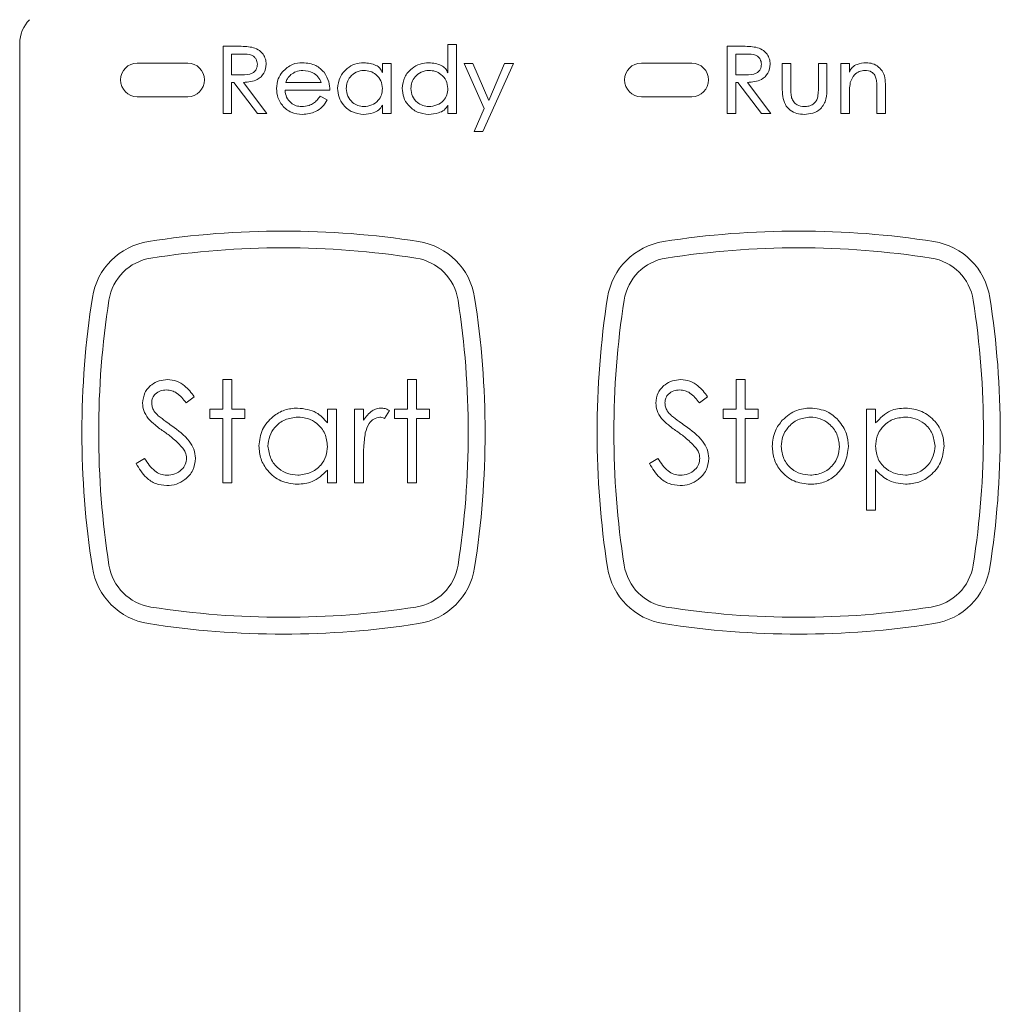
# Model space of a CAD drawing. Header units: millimetres. Extents: x 0 to 420, y 0 to 297.
# Tile 7 of 34: x 103 to 115, y 103 to 115. Entities that reach past the tile are written whole.
import ezdxf

# ---------------------------------------------------------------- set-up
doc = ezdxf.new("R2010")
doc.units = ezdxf.units.MM

msp = doc.modelspace()

# ---------------------------------------------------------------- linework, layer by layer
at = {"color": 7, "linetype": 'Continuous', "lineweight": 15}
for p, q in [((102.89, 114.348), (102.89, 85.134)), ((107.987, 113.998), (107.987, 114.334)), ((107.987, 114.334), (108.09, 114.334)), ((108.09, 114.334), (108.09, 113.514)), ((105.31, 113.514), (105.31, 114.314)), ((105.31, 114.314), (105.474, 114.314)), ((105.413, 114.221), (105.413, 113.975)), ((105.534, 114.221), (105.413, 114.221)), ((111.31, 114.314), (111.474, 114.314)), ((111.31, 113.514), (111.31, 114.314)), ((111.534, 114.221), (111.413, 114.221)), ((111.413, 114.221), (111.413, 113.975)), ((104.89, 114.114), (104.29, 114.114)), ((107.208, 114.002), (107.208, 114.109)), ((107.208, 114.109), (107.31, 114.109)), ((107.31, 114.109), (107.31, 113.514)), ((108.182, 114.109), (108.286, 114.109)), ((108.419, 113.573), (108.182, 114.109)), ((108.286, 114.109), (108.473, 113.669)), ((108.767, 114.109), (108.403, 113.298)), ((108.473, 113.669), (108.662, 114.109)), ((108.662, 114.109), (108.767, 114.109)), ((110.89, 114.114), (110.29, 114.114)), ((111.967, 114.109), (112.069, 114.109)), ((111.967, 113.824), (111.967, 114.109)), ((112.069, 114.109), (112.069, 113.832)), ((112.397, 113.832), (112.397, 114.109)), ((112.397, 114.109), (112.5, 114.109)), ((112.5, 114.109), (112.5, 113.819)), ((112.664, 113.514), (112.664, 114.109)), ((112.664, 114.109), (112.767, 114.109)), ((112.767, 114.109), (112.767, 114.005)), ((105.413, 113.975), (105.531, 113.974)), ((111.413, 113.975), (111.531, 113.974)), ((105.44, 113.883), (105.413, 113.883)), ((105.413, 113.883), (105.413, 113.514)), ((105.72, 113.514), (105.44, 113.883)), ((105.553, 113.883), (105.833, 113.514)), ((106.056, 113.883), (106.48, 113.883)), ((111.44, 113.883), (111.413, 113.883)), ((111.413, 113.883), (111.413, 113.514)), ((111.72, 113.514), (111.44, 113.883)), ((111.553, 113.883), (111.833, 113.514)), ((106.582, 113.791), (106.049, 113.791)), ((113.095, 113.514), (113.095, 113.794)), ((113.197, 113.817), (113.197, 113.514)), ((104.29, 113.714), (104.89, 113.714)), ((106.466, 113.719), (106.551, 113.678)), ((110.29, 113.714), (110.89, 113.714)), ((112.767, 113.731), (112.767, 113.514)), ((105.413, 113.514), (105.31, 113.514)), ((105.833, 113.514), (105.72, 113.514)), ((107.208, 113.514), (107.208, 113.613)), ((107.31, 113.514), (107.208, 113.514)), ((107.987, 113.514), (107.987, 113.613)), ((108.09, 113.514), (107.987, 113.514)), ((108.299, 113.298), (108.419, 113.573)), ((111.413, 113.514), (111.31, 113.514)), ((111.833, 113.514), (111.72, 113.514)), ((112.767, 113.514), (112.664, 113.514)), ((113.197, 113.514), (113.095, 113.514)), ((108.403, 113.298), (108.299, 113.298)), ((105.307, 110.344), (105.414, 110.344)), ((105.307, 109.991), (105.307, 110.344)), ((105.414, 110.344), (105.414, 109.991)), ((107.507, 110.344), (107.614, 110.344)), ((107.507, 109.991), (107.507, 110.344)), ((107.614, 110.344), (107.614, 109.991)), ((111.417, 109.991), (111.417, 110.344)), ((111.417, 110.344), (111.525, 110.344)), ((111.525, 110.344), (111.525, 109.991)), ((104.968, 110.141), (104.871, 110.068)), ((111.079, 110.141), (110.981, 110.068)), ((105.153, 109.991), (105.307, 109.991)), ((105.153, 109.883), (105.153, 109.991)), ((105.414, 109.991), (105.568, 109.991)), ((105.568, 109.991), (105.568, 109.883)), ((106.553, 109.828), (106.553, 109.991)), ((106.553, 109.991), (106.661, 109.991)), ((106.661, 109.991), (106.661, 109.114)), ((106.876, 109.991), (106.984, 109.991)), ((106.876, 109.114), (106.876, 109.991)), ((106.984, 109.991), (106.984, 109.862)), ((107.353, 109.991), (107.507, 109.991)), ((107.353, 109.883), (107.353, 109.991)), ((107.614, 109.991), (107.768, 109.991)), ((107.768, 109.991), (107.768, 109.883)), ((111.263, 109.883), (111.263, 109.991)), ((111.263, 109.991), (111.417, 109.991)), ((111.525, 109.991), (111.679, 109.991)), ((111.679, 109.991), (111.679, 109.883)), ((112.971, 109.991), (113.079, 109.991)), ((112.971, 108.791), (112.971, 109.991)), ((113.079, 109.991), (113.079, 109.828)), ((105.307, 109.883), (105.153, 109.883)), ((105.307, 109.114), (105.307, 109.883)), ((105.414, 109.883), (105.414, 109.114)), ((105.568, 109.883), (105.414, 109.883)), ((107.291, 109.976), (107.232, 109.883)), ((107.507, 109.883), (107.353, 109.883)), ((107.507, 109.114), (107.507, 109.883)), ((107.768, 109.883), (107.614, 109.883)), ((107.614, 109.883), (107.614, 109.114)), ((111.417, 109.883), (111.263, 109.883)), ((111.417, 109.114), (111.417, 109.883)), ((111.679, 109.883), (111.525, 109.883)), ((111.525, 109.883), (111.525, 109.114)), ((104.276, 109.345), (104.377, 109.406)), ((106.984, 109.408), (106.984, 109.114)), ((110.386, 109.345), (110.488, 109.406)), ((106.553, 109.114), (106.553, 109.265)), ((113.079, 109.273), (113.079, 108.791)), ((105.414, 109.114), (105.307, 109.114)), ((106.661, 109.114), (106.553, 109.114)), ((106.984, 109.114), (106.876, 109.114)), ((107.614, 109.114), (107.507, 109.114)), ((111.525, 109.114), (111.417, 109.114)), ((113.079, 108.791), (112.971, 108.791))]:
    msp.add_line(p, q, dxfattribs=at)
for centre, radius, start, end in [((103.29, 114.348), 0.4, 135, 180), ((104.29, 113.914), 0.2, 90, 270), ((104.89, 113.914), 0.2, 270, 90), ((110.29, 113.914), 0.2, 90, 270), ((110.89, 113.914), 0.2, 270, 90), ((106.03, 101.676), 10.438, 81.1373, 98.8627), ((112.163, 101.676), 10.438, 81.1373, 98.8627), ((104.545, 111.199), 0.8, 98.8627, 171.1373), ((107.515, 111.199), 0.8, 8.8627, 81.1373), ((110.678, 111.199), 0.8, 98.8627, 171.1373), ((113.648, 111.199), 0.8, 8.8627, 81.1373), ((106.03, 101.676), 10.238, 81.1373, 98.8627), ((112.163, 101.676), 10.238, 81.1373, 98.8627), ((104.545, 111.199), 0.6, 98.8627, 171.1373), ((107.515, 111.199), 0.6, 8.8627, 81.1373), ((110.678, 111.199), 0.6, 98.8627, 171.1373), ((113.648, 111.199), 0.6, 8.8627, 81.1373), ((114.068, 109.714), 10.438, 171.1373, 188.8627), ((114.068, 109.714), 10.238, 171.1373, 188.8627), ((97.992, 109.714), 10.238, 351.1373, 8.8627), ((97.992, 109.714), 10.438, 351.1373, 8.8627), ((120.201, 109.714), 10.438, 171.1373, 188.8627), ((120.201, 109.714), 10.238, 171.1373, 188.8627), ((104.125, 109.714), 10.238, 351.1373, 8.8627), ((104.125, 109.714), 10.438, 351.1373, 8.8627), ((104.545, 108.229), 0.6, 188.8627, 261.1373), ((107.515, 108.229), 0.6, 278.8627, 351.1373), ((110.678, 108.229), 0.6, 188.8627, 261.1373), ((113.648, 108.229), 0.6, 278.8627, 351.1373), ((104.545, 108.229), 0.8, 188.8627, 261.1373), ((107.515, 108.229), 0.8, 278.8627, 351.1373), ((110.678, 108.229), 0.8, 188.8627, 261.1373), ((113.648, 108.229), 0.8, 278.8627, 351.1373), ((106.03, 117.752), 10.238, 261.1373, 278.8627), ((112.163, 117.752), 10.238, 261.1373, 278.8627), ((106.03, 117.752), 10.438, 261.1373, 278.8627), ((112.163, 117.752), 10.438, 261.1373, 278.8627)]:
    msp.add_arc(centre, radius, start, end, dxfattribs=at)
for points, knots in [([(105.474, 114.314), (105.508, 114.314), (105.567, 114.314), (105.626, 114.306), (105.652, 114.303)], [0, 0, 0, 0, 0.5602275, 1, 1, 1, 1]), ([(105.721, 114.1), (105.717, 114.121), (105.712, 114.153), (105.685, 114.186), (105.633, 114.223), (105.578, 114.222), (105.534, 114.221)], [0, 0, 0, 0, 0.24895, 0.374657, 0.500312, 1, 1, 1, 1]), ([(105.652, 114.303), (105.678, 114.295), (105.73, 114.279), (105.786, 114.226), (105.819, 114.163), (105.822, 114.121), (105.823, 114.1)], [0, 0, 0, 0, 0.280145, 0.559696, 0.779735, 1, 1, 1, 1]), ([(111.474, 114.314), (111.508, 114.314), (111.567, 114.314), (111.626, 114.306), (111.652, 114.303)], [0, 0, 0, 0, 0.560227, 1, 1, 1, 1]), ([(111.721, 114.1), (111.717, 114.121), (111.712, 114.153), (111.685, 114.186), (111.633, 114.223), (111.578, 114.222), (111.534, 114.221)], [0, 0, 0, 0, 0.24895, 0.374657, 0.500312, 1, 1, 1, 1]), ([(111.652, 114.303), (111.678, 114.295), (111.73, 114.279), (111.786, 114.226), (111.819, 114.163), (111.822, 114.121), (111.823, 114.1)], [0, 0, 0, 0, 0.280145, 0.559696, 0.779735, 1, 1, 1, 1]), ([(105.531, 113.974), (105.575, 113.974), (105.631, 113.974), (105.685, 114.011), (105.713, 114.046), (105.717, 114.078), (105.721, 114.1)], [0, 0, 0, 0, 0.499615, 0.625282, 0.75089, 1, 1, 1, 1]), ([(105.823, 114.1), (105.818, 114.063), (105.808, 113.99), (105.705, 113.896), (105.611, 113.888), (105.553, 113.883)], [0, 0, 0, 0, 0.280046, 0.559441, 1, 1, 1, 1]), ([(106.017, 114.008), (106.055, 114.044), (106.123, 114.109), (106.216, 114.116), (106.257, 114.119)], [0, 0, 0, 0, 0.558516, 1, 1, 1, 1]), ([(106.257, 114.119), (106.313, 114.114), (106.412, 114.104), (106.482, 114.034), (106.513, 114.004)], [0, 0, 0, 0, 0.559568, 1, 1, 1, 1]), ([(106.674, 113.813), (106.68, 113.858), (106.691, 113.949), (106.777, 114.048), (106.879, 114.11), (106.95, 114.116), (106.986, 114.119)], [0, 0, 0, 0, 0.279413, 0.559222, 0.779547, 1, 1, 1, 1]), ([(106.986, 114.119), (107.036, 114.114), (107.105, 114.106), (107.182, 114.056), (107.199, 114.02), (107.208, 114.002)], [0, 0, 0, 0, 0.5596047, 0.7802434, 1, 1, 1, 1]), ([(107.444, 113.813), (107.449, 113.859), (107.461, 113.951), (107.55, 114.049), (107.653, 114.11), (107.725, 114.116), (107.761, 114.119)], [0, 0, 0, 0, 0.27932, 0.559126, 0.779483, 1, 1, 1, 1]), ([(107.761, 114.119), (107.812, 114.113), (107.883, 114.105), (107.961, 114.052), (107.978, 114.016), (107.987, 113.998)], [0, 0, 0, 0, 0.559262, 0.780154, 1, 1, 1, 1]), ([(111.531, 113.974), (111.575, 113.974), (111.631, 113.974), (111.685, 114.011), (111.713, 114.046), (111.717, 114.078), (111.721, 114.1)], [0, 0, 0, 0, 0.499615, 0.625282, 0.75089, 1, 1, 1, 1]), ([(111.823, 114.1), (111.818, 114.063), (111.808, 113.99), (111.705, 113.896), (111.611, 113.888), (111.553, 113.883)], [0, 0, 0, 0, 0.280046, 0.559441, 1, 1, 1, 1]), ([(112.767, 114.005), (112.776, 114.026), (112.796, 114.068), (112.87, 114.109), (112.928, 114.115), (112.964, 114.119)], [0, 0, 0, 0, 0.279094, 0.559407, 1, 1, 1, 1]), ([(112.964, 114.119), (112.991, 114.117), (113.045, 114.112), (113.117, 114.071), (113.195, 113.978), (113.196, 113.884), (113.197, 113.817)], [0, 0, 0, 0, 0.18715, 0.374129, 0.561055, 1, 1, 1, 1]), ([(105.946, 113.81), (105.95, 113.85), (105.957, 113.923), (105.998, 113.982), (106.017, 114.008)], [0, 0, 0, 0, 0.559362, 1, 1, 1, 1]), ([(106.119, 113.977), (106.104, 113.962), (106.077, 113.934), (106.062, 113.899), (106.056, 113.883)], [0, 0, 0, 0, 0.559285, 1, 1, 1, 1]), ([(106.261, 114.027), (106.232, 114.024), (106.18, 114.019), (106.138, 113.99), (106.119, 113.977)], [0, 0, 0, 0, 0.5593634, 1, 1, 1, 1]), ([(106.48, 113.883), (106.468, 113.907), (106.446, 113.954), (106.369, 114.012), (106.302, 114.021), (106.261, 114.027)], [0, 0, 0, 0, 0.280655, 0.560861, 1, 1, 1, 1]), ([(106.513, 114.004), (106.535, 113.967), (106.576, 113.901), (106.58, 113.824), (106.582, 113.791)], [0, 0, 0, 0, 0.558765, 1, 1, 1, 1]), ([(106.988, 114.027), (106.956, 114.023), (106.894, 114.015), (106.825, 113.956), (106.784, 113.886), (106.779, 113.836), (106.777, 113.812)], [0, 0, 0, 0, 0.279549, 0.558949, 0.779538, 1, 1, 1, 1]), ([(107.208, 113.81), (107.204, 113.842), (107.197, 113.907), (107.137, 113.978), (107.064, 114.02), (107.013, 114.024), (106.988, 114.027)], [0, 0, 0, 0, 0.27961, 0.559198, 0.779512, 1, 1, 1, 1]), ([(107.762, 114.027), (107.73, 114.023), (107.667, 114.015), (107.596, 113.957), (107.554, 113.886), (107.549, 113.837), (107.546, 113.812)], [0, 0, 0, 0, 0.279645, 0.559113, 0.779585, 1, 1, 1, 1]), ([(107.987, 113.81), (107.983, 113.843), (107.976, 113.908), (107.913, 113.979), (107.839, 114.021), (107.788, 114.025), (107.762, 114.027)], [0, 0, 0, 0, 0.279433, 0.558996, 0.779377, 1, 1, 1, 1]), ([(112.951, 114.027), (112.928, 114.024), (112.883, 114.018), (112.814, 113.969), (112.791, 113.915), (112.777, 113.882)], [0, 0, 0, 0, 0.2804572, 0.5615232, 1, 1, 1, 1]), ([(113.087, 113.921), (113.082, 113.938), (113.072, 113.972), (113.025, 114.02), (112.979, 114.024), (112.951, 114.027)], [0, 0, 0, 0, 0.281315, 0.561189, 1, 1, 1, 1]), ([(112.777, 113.882), (112.773, 113.854), (112.767, 113.804), (112.767, 113.754), (112.767, 113.731)], [0, 0, 0, 0, 0.5596286, 1, 1, 1, 1]), ([(113.095, 113.794), (113.095, 113.818), (113.095, 113.86), (113.089, 113.903), (113.087, 113.921)], [0, 0, 0, 0, 0.560285, 1, 1, 1, 1]), ([(106.256, 113.503), (106.21, 113.507), (106.118, 113.515), (106.017, 113.6), (105.957, 113.702), (105.95, 113.774), (105.946, 113.81)], [0, 0, 0, 0, 0.280055, 0.559011, 0.779557, 1, 1, 1, 1]), ([(106.049, 113.791), (106.052, 113.762), (106.06, 113.704), (106.114, 113.641), (106.179, 113.602), (106.224, 113.598), (106.247, 113.596)], [0, 0, 0, 0, 0.279596, 0.559318, 0.779624, 1, 1, 1, 1]), ([(106.984, 113.503), (106.938, 113.509), (106.847, 113.519), (106.746, 113.604), (106.683, 113.705), (106.677, 113.777), (106.674, 113.813)], [0, 0, 0, 0, 0.279541, 0.559296, 0.779573, 1, 1, 1, 1]), ([(106.777, 113.812), (106.781, 113.781), (106.789, 113.718), (106.844, 113.647), (106.913, 113.603), (106.962, 113.598), (106.987, 113.596)], [0, 0, 0, 0, 0.2795776, 0.5594497, 0.7797582, 1, 1, 1, 1]), ([(106.987, 113.596), (107.019, 113.6), (107.083, 113.607), (107.158, 113.662), (107.201, 113.734), (107.206, 113.785), (107.208, 113.81)], [0, 0, 0, 0, 0.2798035, 0.5594165, 0.7795789, 1, 1, 1, 1]), ([(107.759, 113.503), (107.713, 113.509), (107.62, 113.519), (107.518, 113.602), (107.453, 113.704), (107.447, 113.777), (107.444, 113.813)], [0, 0, 0, 0, 0.279644, 0.559446, 0.779665, 1, 1, 1, 1]), ([(107.546, 113.812), (107.55, 113.78), (107.559, 113.717), (107.616, 113.646), (107.687, 113.603), (107.736, 113.598), (107.761, 113.596)], [0, 0, 0, 0, 0.279465, 0.559296, 0.779667, 1, 1, 1, 1]), ([(107.761, 113.596), (107.794, 113.6), (107.858, 113.607), (107.935, 113.661), (107.98, 113.733), (107.985, 113.784), (107.987, 113.81)], [0, 0, 0, 0, 0.279889, 0.559561, 0.779662, 1, 1, 1, 1]), ([(112.229, 113.503), (112.199, 113.505), (112.14, 113.509), (112.058, 113.548), (111.972, 113.649), (111.969, 113.752), (111.967, 113.824)], [0, 0, 0, 0, 0.187541, 0.374488, 0.561268, 1, 1, 1, 1]), ([(112.069, 113.832), (112.069, 113.808), (112.069, 113.764), (112.076, 113.72), (112.079, 113.701)], [0, 0, 0, 0, 0.560389, 1, 1, 1, 1]), ([(112.5, 113.819), (112.499, 113.774), (112.498, 113.685), (112.437, 113.569), (112.334, 113.51), (112.264, 113.506), (112.229, 113.503)], [0, 0, 0, 0, 0.281479, 0.559353, 0.779217, 1, 1, 1, 1]), ([(112.387, 113.696), (112.391, 113.721), (112.398, 113.766), (112.398, 113.812), (112.397, 113.832)], [0, 0, 0, 0, 0.559412, 1, 1, 1, 1]), ([(106.247, 113.596), (106.277, 113.599), (106.326, 113.603), (106.389, 113.633), (106.431, 113.673), (106.454, 113.703), (106.466, 113.719)], [0, 0, 0, 0, 0.339389, 0.55951, 0.779448, 1, 1, 1, 1]), ([(106.551, 113.678), (106.534, 113.649), (106.499, 113.591), (106.397, 113.518), (106.309, 113.509), (106.256, 113.503)], [0, 0, 0, 0, 0.280752, 0.561108, 1, 1, 1, 1]), ([(112.079, 113.701), (112.086, 113.684), (112.1, 113.65), (112.152, 113.605), (112.2, 113.599), (112.229, 113.596)], [0, 0, 0, 0, 0.280898, 0.561298, 1, 1, 1, 1]), ([(112.229, 113.596), (112.248, 113.597), (112.285, 113.599), (112.333, 113.622), (112.369, 113.656), (112.381, 113.682), (112.387, 113.696)], [0, 0, 0, 0, 0.280251, 0.559904, 0.780027, 1, 1, 1, 1]), ([(107.208, 113.613), (107.195, 113.592), (107.168, 113.55), (107.085, 113.513), (107.022, 113.507), (106.984, 113.503)], [0, 0, 0, 0, 0.278371, 0.55909, 1, 1, 1, 1]), ([(107.987, 113.613), (107.974, 113.592), (107.946, 113.549), (107.861, 113.513), (107.798, 113.507), (107.759, 113.503)], [0, 0, 0, 0, 0.278392, 0.559095, 1, 1, 1, 1]), ([(104.353, 110.064), (104.358, 110.107), (104.369, 110.192), (104.45, 110.285), (104.548, 110.336), (104.615, 110.342), (104.649, 110.344)], [0, 0, 0, 0, 0.279475, 0.558803, 0.779358, 1, 1, 1, 1]), ([(104.649, 110.344), (104.686, 110.341), (104.759, 110.334), (104.875, 110.263), (104.933, 110.188), (104.968, 110.141)], [0, 0, 0, 0, 0.279803, 0.55949, 1, 1, 1, 1]), ([(110.463, 110.064), (110.468, 110.107), (110.479, 110.192), (110.561, 110.285), (110.659, 110.336), (110.725, 110.342), (110.759, 110.344)], [0, 0, 0, 0, 0.279475, 0.558803, 0.779358, 1, 1, 1, 1]), ([(110.759, 110.344), (110.796, 110.341), (110.87, 110.334), (110.985, 110.263), (111.043, 110.188), (111.079, 110.141)], [0, 0, 0, 0, 0.279803, 0.55949, 1, 1, 1, 1]), ([(104.637, 110.221), (104.612, 110.219), (104.564, 110.216), (104.505, 110.179), (104.466, 110.127), (104.463, 110.089), (104.461, 110.069)], [0, 0, 0, 0, 0.280299, 0.559832, 0.7799, 1, 1, 1, 1]), ([(104.871, 110.068), (104.837, 110.111), (104.79, 110.172), (104.701, 110.216), (104.658, 110.22), (104.637, 110.221)], [0, 0, 0, 0, 0.559847, 0.779867, 1, 1, 1, 1]), ([(110.747, 110.221), (110.722, 110.219), (110.674, 110.216), (110.615, 110.179), (110.577, 110.127), (110.573, 110.089), (110.571, 110.069)], [0, 0, 0, 0, 0.280299, 0.559832, 0.7799, 1, 1, 1, 1]), ([(110.981, 110.068), (110.947, 110.111), (110.9, 110.172), (110.811, 110.216), (110.768, 110.22), (110.747, 110.221)], [0, 0, 0, 0, 0.5598466, 0.7798669, 1, 1, 1, 1]), ([(104.42, 109.882), (104.399, 109.913), (104.361, 109.968), (104.355, 110.035), (104.353, 110.064)], [0, 0, 0, 0, 0.559822, 1, 1, 1, 1]), ([(104.461, 110.069), (104.462, 110.053), (104.465, 110.019), (104.491, 109.964), (104.521, 109.933), (104.54, 109.914)], [0, 0, 0, 0, 0.279819, 0.559807, 1, 1, 1, 1]), ([(105.737, 109.555), (105.746, 109.622), (105.762, 109.756), (105.89, 109.902), (106.04, 109.993), (106.145, 110.002), (106.198, 110.006)], [0, 0, 0, 0, 0.279409, 0.559215, 0.779552, 1, 1, 1, 1]), ([(106.198, 110.006), (106.277, 109.997), (106.419, 109.981), (106.512, 109.875), (106.553, 109.828)], [0, 0, 0, 0, 0.558999, 1, 1, 1, 1]), ([(106.984, 109.862), (107.014, 109.903), (107.056, 109.96), (107.138, 110.001), (107.178, 110.004), (107.198, 110.006)], [0, 0, 0, 0, 0.558793, 0.779461, 1, 1, 1, 1]), ([(107.198, 110.006), (107.216, 110.004), (107.249, 110), (107.279, 109.983), (107.291, 109.976)], [0, 0, 0, 0, 0.559279, 1, 1, 1, 1]), ([(110.53, 109.882), (110.509, 109.913), (110.471, 109.968), (110.466, 110.035), (110.463, 110.064)], [0, 0, 0, 0, 0.559822, 1, 1, 1, 1]), ([(110.571, 110.069), (110.572, 110.053), (110.575, 110.019), (110.601, 109.964), (110.631, 109.933), (110.65, 109.914)], [0, 0, 0, 0, 0.2798189, 0.5598067, 1, 1, 1, 1]), ([(111.968, 109.861), (112.022, 109.908), (112.119, 109.992), (112.246, 110.002), (112.302, 110.006)], [0, 0, 0, 0, 0.5588656, 1, 1, 1, 1]), ([(112.302, 110.006), (112.373, 109.999), (112.5, 109.985), (112.594, 109.899), (112.635, 109.862)], [0, 0, 0, 0, 0.559196, 1, 1, 1, 1]), ([(113.079, 109.828), (113.133, 109.886), (113.231, 109.989), (113.371, 110.001), (113.433, 110.006)], [0, 0, 0, 0, 0.558482, 1, 1, 1, 1]), ([(113.433, 110.006), (113.5, 109.998), (113.635, 109.983), (113.785, 109.861), (113.879, 109.713), (113.889, 109.607), (113.894, 109.555)], [0, 0, 0, 0, 0.279627, 0.559432, 0.779703, 1, 1, 1, 1]), ([(104.617, 109.719), (104.577, 109.746), (104.508, 109.795), (104.447, 109.855), (104.42, 109.882)], [0, 0, 0, 0, 0.560415, 1, 1, 1, 1]), ([(104.54, 109.914), (104.569, 109.891), (104.622, 109.85), (104.677, 109.812), (104.701, 109.795)], [0, 0, 0, 0, 0.559906, 1, 1, 1, 1]), ([(106.2, 109.898), (106.148, 109.892), (106.045, 109.88), (105.929, 109.789), (105.858, 109.674), (105.85, 109.594), (105.845, 109.553)], [0, 0, 0, 0, 0.279753, 0.559267, 0.77973, 1, 1, 1, 1]), ([(106.553, 109.55), (106.547, 109.602), (106.536, 109.706), (106.439, 109.821), (106.322, 109.889), (106.24, 109.895), (106.2, 109.898)], [0, 0, 0, 0, 0.279651, 0.559215, 0.779501, 1, 1, 1, 1]), ([(107.177, 109.898), (107.152, 109.893), (107.101, 109.882), (107.036, 109.811), (107.015, 109.748), (107.003, 109.709)], [0, 0, 0, 0, 0.278474, 0.558824, 1, 1, 1, 1]), ([(107.232, 109.883), (107.222, 109.887), (107.205, 109.895), (107.186, 109.897), (107.177, 109.898)], [0, 0, 0, 0, 0.560396, 1, 1, 1, 1]), ([(110.727, 109.719), (110.688, 109.746), (110.618, 109.795), (110.557, 109.855), (110.53, 109.882)], [0, 0, 0, 0, 0.560415, 1, 1, 1, 1]), ([(110.65, 109.914), (110.68, 109.891), (110.732, 109.85), (110.787, 109.812), (110.811, 109.795)], [0, 0, 0, 0, 0.559906, 1, 1, 1, 1]), ([(112.302, 109.898), (112.25, 109.892), (112.148, 109.88), (112.036, 109.784), (111.966, 109.67), (111.959, 109.589), (111.955, 109.549)], [0, 0, 0, 0, 0.279473, 0.559288, 0.779573, 1, 1, 1, 1]), ([(112.648, 109.549), (112.642, 109.6), (112.63, 109.703), (112.535, 109.816), (112.422, 109.887), (112.342, 109.895), (112.302, 109.898)], [0, 0, 0, 0, 0.279601, 0.559364, 0.779645, 1, 1, 1, 1]), ([(113.432, 109.898), (113.38, 109.893), (113.276, 109.882), (113.159, 109.788), (113.089, 109.673), (113.082, 109.591), (113.079, 109.55)], [0, 0, 0, 0, 0.279714, 0.559327, 0.779519, 1, 1, 1, 1]), ([(113.786, 109.553), (113.779, 109.605), (113.765, 109.707), (113.67, 109.821), (113.553, 109.887), (113.472, 109.895), (113.432, 109.898)], [0, 0, 0, 0, 0.279444, 0.559104, 0.779517, 1, 1, 1, 1]), ([(104.701, 109.795), (104.776, 109.739), (104.881, 109.662), (104.97, 109.517), (104.979, 109.444), (104.984, 109.408)], [0, 0, 0, 0, 0.560137, 0.780269, 1, 1, 1, 1]), ([(110.811, 109.795), (110.886, 109.739), (110.991, 109.662), (111.08, 109.517), (111.089, 109.444), (111.094, 109.408)], [0, 0, 0, 0, 0.560137, 0.780269, 1, 1, 1, 1]), ([(111.848, 109.55), (111.854, 109.614), (111.866, 109.73), (111.937, 109.821), (111.968, 109.861)], [0, 0, 0, 0, 0.5592973, 1, 1, 1, 1]), ([(112.635, 109.862), (112.674, 109.809), (112.743, 109.716), (112.752, 109.601), (112.755, 109.55)], [0, 0, 0, 0, 0.559216, 1, 1, 1, 1]), ([(104.833, 109.527), (104.796, 109.567), (104.73, 109.637), (104.651, 109.694), (104.617, 109.719)], [0, 0, 0, 0, 0.5595101, 1, 1, 1, 1]), ([(107.003, 109.709), (106.996, 109.653), (106.983, 109.553), (106.983, 109.453), (106.984, 109.408)], [0, 0, 0, 0, 0.559637, 1, 1, 1, 1]), ([(110.943, 109.527), (110.906, 109.567), (110.84, 109.637), (110.761, 109.694), (110.727, 109.719)], [0, 0, 0, 0, 0.5595101, 1, 1, 1, 1]), ([(104.876, 109.409), (104.873, 109.433), (104.868, 109.476), (104.844, 109.512), (104.833, 109.527)], [0, 0, 0, 0, 0.559024, 1, 1, 1, 1]), ([(106.195, 109.098), (106.127, 109.106), (105.992, 109.122), (105.844, 109.246), (105.751, 109.396), (105.742, 109.502), (105.737, 109.555)], [0, 0, 0, 0, 0.279574, 0.559348, 0.779596, 1, 1, 1, 1]), ([(105.845, 109.553), (105.853, 109.502), (105.868, 109.4), (105.961, 109.285), (106.077, 109.218), (106.158, 109.21), (106.199, 109.206)], [0, 0, 0, 0, 0.279378, 0.559095, 0.779555, 1, 1, 1, 1]), ([(106.199, 109.206), (106.25, 109.212), (106.353, 109.225), (106.473, 109.312), (106.542, 109.429), (106.549, 109.51), (106.553, 109.55)], [0, 0, 0, 0, 0.279773, 0.559415, 0.779583, 1, 1, 1, 1]), ([(110.986, 109.409), (110.983, 109.433), (110.978, 109.476), (110.954, 109.512), (110.943, 109.527)], [0, 0, 0, 0, 0.559024, 1, 1, 1, 1]), ([(112.302, 109.098), (112.235, 109.105), (112.1, 109.119), (111.953, 109.243), (111.862, 109.392), (111.853, 109.497), (111.848, 109.55)], [0, 0, 0, 0, 0.279777, 0.5591944, 0.7795995, 1, 1, 1, 1]), ([(111.955, 109.549), (111.962, 109.498), (111.975, 109.397), (112.066, 109.282), (112.182, 109.217), (112.262, 109.21), (112.302, 109.206)], [0, 0, 0, 0, 0.279588, 0.559161, 0.779534, 1, 1, 1, 1]), ([(112.755, 109.55), (112.747, 109.483), (112.731, 109.35), (112.61, 109.2), (112.46, 109.11), (112.355, 109.102), (112.302, 109.098)], [0, 0, 0, 0, 0.279523, 0.559384, 0.779517, 1, 1, 1, 1]), ([(112.302, 109.206), (112.352, 109.212), (112.454, 109.223), (112.569, 109.315), (112.636, 109.429), (112.644, 109.509), (112.648, 109.549)], [0, 0, 0, 0, 0.279766, 0.559165, 0.779614, 1, 1, 1, 1]), ([(113.079, 109.55), (113.084, 109.498), (113.096, 109.395), (113.194, 109.281), (113.312, 109.218), (113.393, 109.21), (113.434, 109.206)], [0, 0, 0, 0, 0.279613, 0.558825, 0.779462, 1, 1, 1, 1]), ([(113.434, 109.206), (113.485, 109.212), (113.588, 109.225), (113.703, 109.318), (113.773, 109.433), (113.782, 109.513), (113.786, 109.553)], [0, 0, 0, 0, 0.279644, 0.559226, 0.779741, 1, 1, 1, 1]), ([(113.894, 109.555), (113.886, 109.487), (113.87, 109.352), (113.745, 109.204), (113.595, 109.112), (113.489, 109.103), (113.436, 109.098)], [0, 0, 0, 0, 0.279549, 0.559256, 0.779559, 1, 1, 1, 1]), ([(104.377, 109.406), (104.413, 109.351), (104.463, 109.275), (104.564, 109.214), (104.615, 109.209), (104.641, 109.206)], [0, 0, 0, 0, 0.5593206, 0.7797817, 1, 1, 1, 1]), ([(104.641, 109.206), (104.673, 109.209), (104.737, 109.216), (104.816, 109.264), (104.866, 109.333), (104.873, 109.384), (104.876, 109.409)], [0, 0, 0, 0, 0.2801649, 0.5600177, 0.7800885, 1, 1, 1, 1]), ([(104.984, 109.408), (104.977, 109.359), (104.963, 109.26), (104.868, 109.156), (104.757, 109.092), (104.679, 109.086), (104.641, 109.083)], [0, 0, 0, 0, 0.279159, 0.559072, 0.779432, 1, 1, 1, 1]), ([(110.488, 109.406), (110.523, 109.351), (110.573, 109.275), (110.675, 109.214), (110.726, 109.209), (110.751, 109.206)], [0, 0, 0, 0, 0.559321, 0.779782, 1, 1, 1, 1]), ([(110.751, 109.206), (110.783, 109.209), (110.848, 109.216), (110.927, 109.264), (110.977, 109.333), (110.983, 109.384), (110.986, 109.409)], [0, 0, 0, 0, 0.280165, 0.560018, 0.780089, 1, 1, 1, 1]), ([(111.094, 109.408), (111.087, 109.359), (111.074, 109.26), (110.978, 109.156), (110.867, 109.092), (110.79, 109.086), (110.751, 109.083)], [0, 0, 0, 0, 0.279159, 0.559072, 0.779432, 1, 1, 1, 1]), ([(104.641, 109.083), (104.596, 109.087), (104.508, 109.096), (104.371, 109.187), (104.312, 109.285), (104.276, 109.345)], [0, 0, 0, 0, 0.27988, 0.559703, 1, 1, 1, 1]), ([(110.751, 109.083), (110.707, 109.087), (110.618, 109.096), (110.481, 109.187), (110.422, 109.285), (110.386, 109.345)], [0, 0, 0, 0, 0.27988, 0.559703, 1, 1, 1, 1]), ([(106.553, 109.265), (106.496, 109.211), (106.394, 109.115), (106.256, 109.103), (106.195, 109.098)], [0, 0, 0, 0, 0.558725, 1, 1, 1, 1]), ([(113.436, 109.098), (113.358, 109.109), (113.218, 109.127), (113.121, 109.228), (113.079, 109.273)], [0, 0, 0, 0, 0.558474, 1, 1, 1, 1])]:
    msp.add_open_spline(points, degree=3, knots=knots, dxfattribs=at)

doc.saveas('drawing.dxf')
